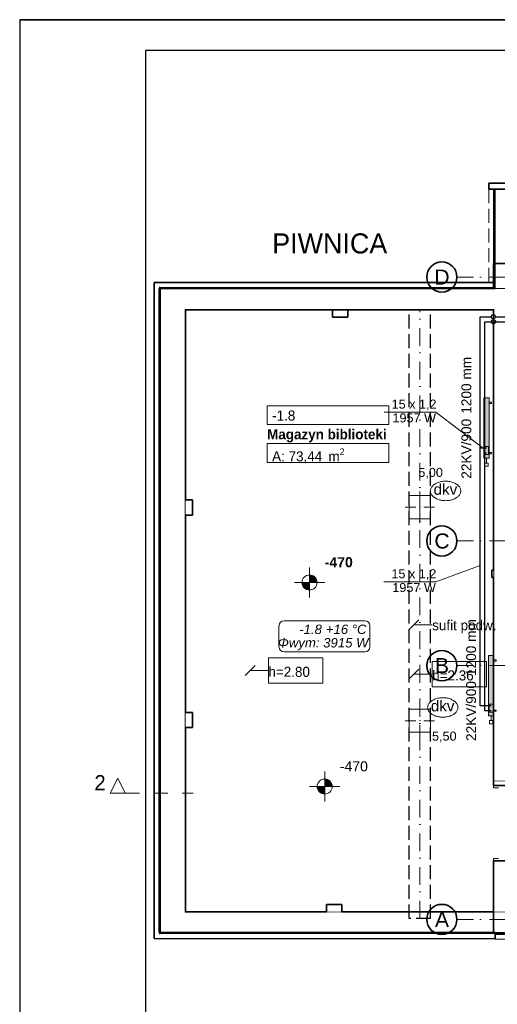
# Model space of a CAD drawing. Header units: millimetres. Extents: x -75424 to 111134, y 39940 to 476713.
# Tile 4 of 24: x 10825 to 20325, y 237071 to 256660. Entities that reach past the tile are written whole.
import ezdxf
from ezdxf.lldxf.tags import DXFTag

# ---------------------------------------------------------------- set-up
doc = ezdxf.new("R2010")
doc.units = ezdxf.units.MM
doc.header["$MEASUREMENT"] = 0
for name, pattern in [('Krawędzie ukryte', [3.912222, 2.822222, -1.09]), ('Kropki i Kreski', [6.702778, 3.527778, -1.763889, 0, -1.411111]), ('Przerywana', [5.644444, 2.822222, -2.822222])]:
    doc.linetypes.add(name, pattern=pattern)
for name, color, linetype in [('#podkład', 252, 'Continuous'), ('- A - ocieplenie', 7, 'Continuous'), ('- strefy pomieszczeń', 7, 'Continuous'), ('_TABELA', 7, 'Continuous'), ('Drzwi Archicad', 7, 'Continuous'), ('IS_Armatura_podłączeniowa_grz._dolnozas.', 7, 'SOLID'), ('IS_Armatura_Therm', 7, 'SOLID'), ('IS_Grafika', 7, 'SOLID'), ('IS_Grzejniki_Plan_rzut', 7, 'SOLID'), ('IS_Opisy_działek_Therm', 7, 'SOLID'), ('IS_Powrót', 5, 'DASH'), ('IS_Text_Armatury_Therm', 7, 'Continuous'), ('IS_Text_Konstrukcji', 7, 'Continuous'), ('IS_Text_Odbiornikow_Therm', 7, 'Continuous'), ('IS_Zasilanie', 1, 'SOLID'), ('Konstrukcja - Belki', 7, 'Continuous'), ('Konstrukcja - Siatka mod', 7, 'Continuous'), ('Konstrukcja - Stropy', 7, 'Continuous'), ('Konstrukcja - Słupy', 7, 'Continuous'), ('Konstrukcja - Ściany działowe', 7, 'Continuous'), ('Konstrukcja - Ściany nośne wew..P', 7, 'Continuous'), ('Konstrukcja - Ściany zewnętrzne', 7, 'Continuous'), ('Opisy - Etykiety', 7, 'Continuous'), ('Opisy - Tekst', 7, 'Continuous'), ('Wykończenie - Podłogi', 7, 'Continuous'), ('Wymiarowanie - Poziomy', 7, 'Continuous'), ('Znaczniki - Przekroje', 7, 'Continuous')]:
    doc.layers.add(name, color=color, linetype=linetype)
doc.styles.add('MtXpl_Arial', font='arial.ttf', dxfattribs={"height": 0.2})
doc.styles.add('MtXpl_Arial1', font='ariali.ttf', dxfattribs={"height": 0.2})
doc.styles.get("Standard").update_dxf_attribs({"font": 'arial.ttf'})
doc.styles.add('STYL_AUTOMATYCZNY_1', font='arial.ttf')
doc.styles.add('STYL_AUTOMATYCZNY_3', font='txt')
doc.styles.add('STYL_AUTOMATYCZNY_4', font='arial.ttf')
doc.styles.add('STYL_AUTOMATYCZNY_5', font='arial.ttf')
doc.styles.add('STYL_AUTOMATYCZNY_6', font='txt')
doc.styles.add('STYL_AUTOMATYCZNY_9', font='txt')
tags = doc.linetypes.add('DASH', pattern=[15, 10, -5]).pattern_tags.tags
tags[6:7] = [DXFTag(74, 4), DXFTag(75, 0), DXFTag(340, '0'), DXFTag(46, 0.0), DXFTag(50, 0.0), DXFTag(44, 0.0), DXFTag(45, 0.0)]
tags[4:5] = [DXFTag(74, 4), DXFTag(75, 0), DXFTag(340, '0'), DXFTag(46, 0.0), DXFTag(50, 0.0), DXFTag(44, 0.0), DXFTag(45, 0.0)]
tags = doc.linetypes.add('SOLID', pattern=[10, 10, 0]).pattern_tags.tags
tags[6:7] = [DXFTag(74, 4), DXFTag(75, 0), DXFTag(340, '0'), DXFTag(46, 0.0), DXFTag(50, 0.0), DXFTag(44, 0.0), DXFTag(45, 0.0)]
tags[4:5] = [DXFTag(74, 4), DXFTag(75, 0), DXFTag(340, '0'), DXFTag(46, 0.0), DXFTag(50, 0.0), DXFTag(44, 0.0), DXFTag(45, 0.0)]

# ---------------------------------------------------------------- blocks, each defined once
blk = doc.blocks.new('SDFGHB')
at = {"layer": 'Wymiarowanie - Poziomy', "linetype": 'Continuous', "lineweight": 13}
for points in [[(16249, 465464), (16099, 465464), (16111, 465406), (16143, 465358), (16192, 465325), (16249, 465314)], [(16249, 465464), (16399, 465464), (16388, 465521), (16355, 465570), (16307, 465602), (16249, 465614)], [(16550, 461403), (16700, 461403), (16688, 461460), (16656, 461509), (16607, 461541), (16550, 461553)], [(16550, 461403), (16400, 461403), (16411, 461345), (16444, 461297), (16492, 461264), (16550, 461253)]]:
    blk.add_hatch(color=252, dxfattribs=at).paths.add_polyline_path(points)
at = {"layer": '- A - ocieplenie', "color": 252, "linetype": 'Continuous', "lineweight": 35, "ltscale": 100}
for p, q in [((19817, 473290), (19937, 473290)), ((19817, 473290), (19937, 473290)), ((13278, 471331), (13278, 471311)), ((13278, 471331), (13278, 471311)), ((19817, 471430), (19937, 471430)), ((19817, 471430), (19937, 471430)), ((19917, 471330), (19917, 471310)), ((19917, 471330), (19917, 471310)), ((13278, 458478), (13278, 458498)), ((13278, 458478), (13278, 458498))]:
    blk.add_line(p, q, dxfattribs=at)
at = {"layer": '- A - ocieplenie', "color": 252, "linetype": 'Continuous', "lineweight": 35, "ltscale": 100, "flags": 128}
for points in [[(19817, 473410), (19817, 473290)], [(22898, 473410), (19817, 473410)], [(19917, 473290), (19917, 471330)], [(19937, 473290), (22778, 473290)], [(19937, 471310), (19937, 473290)], [(13158, 471431), (13158, 471311)], [(19817, 471430), (13158, 471431)], [(13158, 471311), (13158, 458498)], [(13258, 471331), (13278, 471331)], [(13258, 471311), (13258, 458498)], [(13278, 458498), (13278, 471311)], [(13278, 471311), (19937, 471310)], [(13278, 458498), (13278, 471311)], [(19937, 471310), (19917, 471310)], [(19937, 471310), (19937, 471430)], [(13158, 458378), (13158, 458498)], [(13258, 458478), (13278, 458478)], [(19938, 458497), (13278, 458498)], [(19938, 458497), (19938, 458377)], [(29273, 458486), (19938, 458486)], [(19938, 458466), (29273, 458466)], [(13158, 458378), (19938, 458377)]]:
    blk.add_lwpolyline(points, dxfattribs=at)
at = {"layer": '- A - ocieplenie', "color": 252, "linetype": 'Krawędzie ukryte', "lineweight": 20, "ltscale": 100, "flags": 128}
for points in [[(19817, 473290), (19817, 471430)], [(19937, 471430), (19937, 473290)], [(29273, 458486), (19938, 458486)], [(19938, 458466), (19938, 458366)], [(19938, 458366), (29273, 458366)]]:
    blk.add_lwpolyline(points, dxfattribs=at)
at = {"layer": '- A - ocieplenie', "color": 252, "linetype": 'Continuous', "lineweight": 20, "ltscale": 100, "flags": 128}
for points in [[(19917, 471330), (13278, 471331)], [(13278, 471311), (19917, 471310)], [(19938, 458497), (13278, 458498)], [(13278, 458478), (19938, 458477)], [(19938, 458497), (19938, 458477)]]:
    blk.add_lwpolyline(points, dxfattribs=at)
at = {"layer": '- strefy pomieszczeń', "color": 252, "linetype": 'Continuous', "lineweight": 13, "ltscale": 100}
for p, q in [((15404, 468981), (17823, 468981)), ((15404, 468605), (15404, 468981)), ((17823, 468981), (17823, 468605)), ((17823, 468605), (15404, 468605)), ((15404, 468228), (17823, 468228)), ((15404, 467852), (15404, 468228)), ((17823, 468228), (17823, 467852)), ((17823, 467852), (15404, 467852))]:
    blk.add_line(p, q, dxfattribs=at)
at = {"layer": 'Drzwi Archicad', "color": 252, "linetype": 'Continuous', "lineweight": 13, "ltscale": 100}
for p, q in [((19908, 461425), (19908, 461375)), ((19908, 461375), (20008, 461375)), ((19908, 459925), (19908, 459975)), ((19908, 459975), (20008, 459975))]:
    blk.add_line(p, q, dxfattribs=at)
at = {"layer": 'Konstrukcja - Belki', "color": 252, "linetype": 'Krawędzie ukryte', "lineweight": 25, "ltscale": 100}
for p, q in [((18233, 458777), (18233, 470890)), ((18653, 470890), (18233, 470890)), ((18653, 458777), (18653, 470890)), ((18653, 458777), (18233, 458777))]:
    blk.add_line(p, q, dxfattribs=at)
at = {"layer": 'Konstrukcja - Belki', "color": 252, "linetype": 'Kropki i Kreski', "lineweight": 13, "ltscale": 100}
blk.add_line((18443, 458777), (18443, 470890), dxfattribs=at)
at = {"layer": 'Konstrukcja - Siatka mod', "color": 252, "linetype": 'Kropki i Kreski', "lineweight": 13, "ltscale": 100}
for p, q in [((20180, 471540), (19180, 471540)), ((20180, 466290), (19180, 466290)), ((20180, 463810), (19180, 463810)), ((20180, 458760), (19180, 458760))]:
    blk.add_line(p, q, dxfattribs=at)
at = {"layer": 'Konstrukcja - Siatka mod', "color": 252, "linetype": 'Continuous', "lineweight": 35, "ltscale": 100}
for centre in [(18880, 471540), (18880, 466290), (18880, 463810), (18880, 458760)]:
    blk.add_circle(centre, 300, dxfattribs=at)
at = {"layer": 'Konstrukcja - Stropy', "color": 252, "linetype": 'Continuous', "lineweight": 13, "ltscale": 100, "flags": 128}
blk.add_lwpolyline([(20508, 471310), (13278, 471310), (13278, 458486), (20086, 458493), (20086, 458492), (21937, 458486), (21937, 463025), (20508, 463015)], close=True, dxfattribs=at)
blk.add_lwpolyline([(20508, 471310), (13278, 471310), (13278, 458486), (20086, 458493), (20086, 458492), (21937, 458486), (21937, 463025), (20508, 463015)], close=True, dxfattribs=at)
at = {"layer": 'Konstrukcja - Słupy', "color": 252, "linetype": 'Continuous', "lineweight": 13, "ltscale": 100}
for p, q in [((18443, 467043), (18443, 467273)), ((18363, 466963), (18153, 466963)), ((18443, 466883), (18443, 466653)), ((18523, 466963), (18733, 466963)), ((18443, 462793), (18443, 463023)), ((18363, 462713), (18153, 462713)), ((18523, 462713), (18733, 462713)), ((18443, 462633), (18443, 462403))]:
    blk.add_line(p, q, dxfattribs=at)
at = {"layer": 'Konstrukcja - Słupy', "color": 252, "linetype": 'Continuous', "lineweight": 13, "ltscale": 100, "flags": 128}
for points in [[(18233, 466733), (18653, 466733), (18653, 467193), (18233, 467193)], [(18233, 462483), (18653, 462483), (18653, 462943), (18233, 462943)]]:
    blk.add_lwpolyline(points, close=True, dxfattribs=at)
at = {"layer": 'Konstrukcja - Słupy', "color": 252, "linetype": 'Continuous', "lineweight": 13, "ltscale": 100}
for p in [(18443, 466963), (18443, 462713)]:
    blk.add_point(p, dxfattribs=at)
at = {"layer": 'Konstrukcja - Ściany działowe', "color": 252, "linetype": 'Continuous', "lineweight": 35, "ltscale": 100, "flags": 128}
for points in [[(19908, 465710), (19874, 465710)], [(19874, 465710), (19874, 465560)], [(19874, 465560), (19908, 465560)]]:
    blk.add_lwpolyline(points, dxfattribs=at)
at = {"layer": 'Konstrukcja - Ściany nośne wew..P', "color": 252, "linetype": 'Continuous', "lineweight": 35, "ltscale": 100}
for p, q in [((20508, 461425), (19908, 461425)), ((20508, 459925), (19908, 459925))]:
    blk.add_line(p, q, dxfattribs=at)
at = {"layer": 'Konstrukcja - Ściany nośne wew..P', "color": 252, "linetype": 'Continuous', "lineweight": 35, "ltscale": 100, "flags": 128}
for points in [[(19908, 471810), (19908, 471311)], [(17008, 470890), (16708, 470890)], [(16708, 470890), (16708, 470745)], [(16708, 470745), (17008, 470745)], [(17008, 470745), (17008, 470890)], [(19908, 470891), (19908, 466158)], [(13923, 467106), (13778, 467106)], [(13923, 466806), (13923, 467106)], [(13778, 466806), (13923, 466806)], [(19908, 466158), (19908, 465710)], [(19908, 465560), (19908, 465338)], [(19908, 465338), (19908, 461425)], [(13923, 462876), (13778, 462876)], [(13923, 462576), (13923, 462876)], [(13778, 462576), (13923, 462576)], [(19908, 459925), (19908, 458490)], [(16588, 459055), (16588, 458910)], [(16888, 459055), (16588, 459055)], [(16888, 458910), (16888, 459055)], [(19908, 458490), (20508, 458490)]]:
    blk.add_lwpolyline(points, dxfattribs=at)
at = {"layer": 'Konstrukcja - Ściany zewnętrzne', "color": 252, "linetype": 'Krawędzie ukryte', "lineweight": 20, "ltscale": 100, "flags": 128}
for points in [[(19937, 473290), (19937, 473160)], [(20287, 473290), (19937, 473290)], [(19937, 472860), (19937, 471540)], [(19937, 471540), (20287, 471540)]]:
    blk.add_lwpolyline(points, dxfattribs=at)
at = {"layer": 'Konstrukcja - Ściany zewnętrzne', "color": 252, "linetype": 'Continuous', "lineweight": 35, "ltscale": 100, "flags": 128}
for points in [[(19908, 471810), (20508, 471810)], [(13278, 471311), (13778, 471311)], [(13278, 471311), (13278, 458490)], [(19908, 471311), (13778, 471311)], [(13778, 470891), (19908, 470891)], [(13778, 467106), (13778, 470891)], [(13778, 462876), (13778, 466806)], [(13778, 458910), (13778, 462576)], [(16588, 458910), (13778, 458910)], [(19908, 458910), (16888, 458910)], [(19908, 458910), (19908, 458490)], [(13278, 458490), (13778, 458490)], [(13778, 458490), (19908, 458490)]]:
    blk.add_lwpolyline(points, dxfattribs=at)
at = {"layer": 'Opisy - Etykiety', "color": 252, "linetype": 'Continuous', "lineweight": 13, "ltscale": 100}
for p, q in [((18424, 464720), (18224, 464520)), ((18324, 464620), (18688, 464620)), ((16512, 463966), (15430, 463966)), ((15430, 463966), (15430, 463460)), ((16512, 463460), (16512, 463966)), ((19770, 463893), (18688, 463893)), ((18688, 463893), (18688, 463387)), ((19770, 463387), (19770, 463893)), ((15166, 463813), (14966, 463613)), ((15066, 463713), (15430, 463713)), ((18424, 463740), (18224, 463540)), ((18324, 463640), (18688, 463640)), ((15430, 463460), (16512, 463460)), ((18688, 463387), (19770, 463387))]:
    blk.add_line(p, q, dxfattribs=at)
at = {"layer": 'Wykończenie - Podłogi', "color": 252, "linetype": 'Continuous', "lineweight": 13, "ltscale": 100, "flags": 128}
blk.add_lwpolyline([(13773, 470896), (13773, 458902), (20462, 458909), (21973, 458904), (21973, 461513), (19913, 461518), (19913, 470896)], close=True, dxfattribs=at)
at = {"layer": 'Wymiarowanie - Poziomy', "color": 252, "linetype": 'Continuous', "lineweight": 13, "ltscale": 100}
for p, q in [((16249, 465164), (16249, 465764)), ((15949, 465464), (16549, 465464)), ((16550, 461103), (16550, 461703)), ((16250, 461403), (16850, 461403))]:
    blk.add_line(p, q, dxfattribs=at)
for centre in [(16249, 465464), (16550, 461403)]:
    blk.add_circle(centre, 150, dxfattribs=at)
at = {"layer": 'Znaczniki - Przekroje', "color": 252, "linetype": 'Przerywana', "lineweight": 13, "ltscale": 100}
blk.add_line((12583, 461271), (13933, 461271), dxfattribs=at)
at = {"layer": 'Znaczniki - Przekroje', "color": 252, "linetype": 'Continuous', "lineweight": 13, "ltscale": 100, "flags": 128}
blk.add_lwpolyline([(12283, 461271), (12583, 461271), (12433, 461571)], close=True, dxfattribs=at)
at = {"layer": '- strefy pomieszczeń', "color": 252, "linetype": 'Continuous', "lineweight": 13, "char_height": 200, "attachment_point": 1}
for s, insert, style in [('\\A1;{\\pql;\\pt0,500;\\fGeneva CE|b0|i0|c0|p0;\\W1.000000;-1.8\\fGeneva CE|b0|i0|c0|p0;\\W1.000000;\\A1{\\H.66x;\\S^  ;}\\fGeneva CE|b0|i0|c0|p0;\\W1.000000;\\fGeneva CE|b0|i0|c0|p0;\\W1.000000;\\A1{\\H.66x;\\S^  ;}}', (15504, 468884), 'STYL_AUTOMATYCZNY_6'), ('\\A1;{\\pql;\\pt0,500;\\fGeneva CE|b1|i0|c0|p0;\\W1.000000;Magazyn biblioteki\\fGeneva CE|b1|i0|c0|p0;\\W1.000000;\\A1{\\H.66x;\\S^  ;}\\fGeneva CE|b1|i0|c0|p0;\\W1.000000;\\fGeneva CE|b1|i0|c0|p0;\\W1.000000;\\A1{\\H.66x;\\S^  ;}}', (15404, 468512), 'STYL_AUTOMATYCZNY_9'), ('\\A1;{\\pql;\\pt0,500;\\fGeneva CE|b0|i0|c0|p0;\\W1.000000;A: 73,44\\fGeneva CE|b0|i0|c0|p0;\\W1.000000;\\A1{\\H.66x;\\S^  ;}\\fGeneva CE|b0|i0|c0|p0;\\W1.000000; m\\fGeneva CE|b0|i0|c0|p0;\\W1.000000;\\A1{\\H.66x;\\S2^  ;}}', (15504, 468131), 'STYL_AUTOMATYCZNY_6')]:
    blk.add_mtext(s, dxfattribs=dict(at, insert=insert, style=style))
at = {"layer": 'Konstrukcja - Siatka mod', "color": 252, "linetype": 'Continuous', "lineweight": 13, "char_height": 300, "attachment_point": 1, "style": 'STYL_AUTOMATYCZNY_1'}
for s, insert in [('\\A1;{\\pql;\\pt0;\\fArial|b0|i0|c238|p0;\\W1.000000;D}', (18731, 471690)), ('\\A1;{\\pql;\\pt0;\\fArial|b0|i0|c238|p0;\\W1.000000;C}', (18731, 466440)), ('\\A1;{\\pql;\\pt0;\\fArial|b0|i0|c238|p0;\\W1.000000;B}', (18743, 463960)), ('\\A1;{\\pql;\\pt0;\\fArial|b0|i0|c238|p0;\\W1.000000;A}', (18743, 458910))]:
    blk.add_mtext(s, dxfattribs=dict(at, insert=insert))
at = {"layer": 'Opisy - Etykiety', "color": 252, "linetype": 'Continuous', "lineweight": 20, "insert": (18688, 464583), "char_height": 200, "attachment_point": 4, "style": 'STYL_AUTOMATYCZNY_6'}
blk.add_mtext('\\A1;{\\pql;\\fGeneva CE|b0|i0|c0|p0;\\W1.000000;sufit podw.}', dxfattribs=at)
at = {"layer": 'Opisy - Etykiety', "color": 252, "linetype": 'Continuous', "lineweight": 13, "char_height": 200.01, "attachment_point": 4, "style": 'STYL_AUTOMATYCZNY_5'}
for s, insert in [('\\A1;{\\pql;\\fGeneva|b0|i0|c0|p0;\\W1.000000;h=\\fGeneva CE|b0|i0|c0|p0;\\H0.999967x;\\W1.000000;2.80}', (15430, 463685)), ('\\A1;{\\pql;\\fGeneva|b0|i0|c0|p0;\\W1.000000;h=\\fGeneva CE|b0|i0|c0|p0;\\H0.999967x;\\W1.000000;2.36}', (18688, 463613))]:
    blk.add_mtext(s, dxfattribs=dict(at, insert=insert))
at = {"layer": 'Opisy - Tekst', "color": 252, "linetype": 'Continuous', "lineweight": 13, "insert": (15506, 472409), "char_height": 400, "attachment_point": 1, "style": 'STYL_AUTOMATYCZNY_6'}
blk.add_mtext('\\pxql;\\A1;PIWNICA', dxfattribs=at)
at = {"layer": 'Wymiarowanie - Poziomy', "color": 252, "linetype": 'Continuous', "lineweight": 13, "char_height": 200, "width": 548.97, "attachment_point": 7}
for s, insert, style in [('\\A1;{\\pql;\\fArial|b1|i0|c238|p0;\\W1.000000;-470}', (16549, 465764), 'STYL_AUTOMATYCZNY_3'), ('\\A1;{\\pql;\\fArial|b0|i0|c238|p0;\\W1.000000;-470}', (16850, 461703), 'STYL_AUTOMATYCZNY_4')]:
    blk.add_mtext(s, dxfattribs=dict(at, insert=insert, style=style))
at = {"layer": 'Znaczniki - Przekroje', "color": 252, "linetype": 'Continuous', "lineweight": 13, "insert": (12193, 461331), "char_height": 300, "attachment_point": 9, "style": 'STYL_AUTOMATYCZNY_6'}
blk.add_mtext('\\A1;{\\pqr;\\pt0;\\fGeneva CE|b0|i0|c0|p0;\\W1.000000;2}', dxfattribs=at)

msp = doc.modelspace()

# ---------------------------------------------------------------- linework, layer by layer
at = {"layer": '_TABELA', "color": 7}
msp.add_lwpolyline([(10825, 256660), (52825, 256660), (10825, 256660), (10825, 226960), (52825, 226960), (52825, 256660)], dxfattribs=at)
msp.add_lwpolyline([(52225, 256050), (13325, 256050), (13325, 227570), (52225, 227570)], close=True, dxfattribs=at)
at = {"layer": 'IS_Armatura_podłączeniowa_grz._dolnozas.', "color": 7, "lineweight": 5, "ltscale": 10}
for p, q in [((20150, 248168), (20070, 248168)), ((20070, 248168), (20070, 248008)), ((20070, 248008), (20150, 248008)), ((20150, 248008), (20150, 248168)), ((20240, 243042), (20160, 243042)), ((20160, 243042), (20160, 242882)), ((20240, 242882), (20240, 243042)), ((20160, 242882), (20240, 242882))]:
    msp.add_line(p, q, dxfattribs=at)
at = {"layer": 'IS_Armatura_Therm', "color": 7, "lineweight": 5, "ltscale": 10}
for p, q in [((20078, 247840), (20078, 247775)), ((20143, 247840), (20078, 247840)), ((20110, 247938), (20110, 247840)), ((20143, 247775), (20143, 247840)), ((20078, 247775), (20143, 247775)), ((20168, 242715), (20168, 242650)), ((20233, 242715), (20168, 242715)), ((20200, 242812), (20200, 242715)), ((20233, 242650), (20233, 242715)), ((20168, 242650), (20233, 242650))]:
    msp.add_line(p, q, dxfattribs=at)
at = {"layer": 'IS_Grafika', "color": 7, "lineweight": 5, "ltscale": 10}
for points, knots in [([(19297, 247479), (19282, 247479), (19253, 247478), (19210, 247472), (19170, 247462), (19133, 247449), (19099, 247433), (19070, 247413), (19044, 247392), (19023, 247368), (19008, 247342), (18998, 247314), (18996, 247295), (18996, 247285)], [0, 0, 0, 0, 44.551799, 87.463809, 128.633135, 167.946913, 205.304033, 240.642875, 273.978003, 305.448731, 335.37975, 364.344465, 393.203815, 393.203815, 393.203815, 393.203815]), ([(19598, 247285), (19598, 247295), (19596, 247314), (19586, 247342), (19570, 247368), (19550, 247392), (19524, 247413), (19494, 247433), (19460, 247449), (19423, 247462), (19383, 247472), (19341, 247478), (19312, 247479), (19297, 247479)], [0, 0, 0, 0, 28.859349, 57.824065, 87.755084, 119.225812, 152.560939, 187.899782, 225.256901, 264.570679, 305.740005, 348.652015, 393.203815, 393.203815, 393.203815, 393.203815]), ([(18996, 247285), (18996, 247276), (18998, 247256), (19008, 247228), (19023, 247202), (19044, 247178), (19070, 247157), (19099, 247138), (19133, 247121), (19170, 247108), (19210, 247099), (19253, 247092), (19282, 247091), (19297, 247091)], [0, 0, 0, 0, 28.859349, 57.824065, 87.755084, 119.225812, 152.560939, 187.899782, 225.256901, 264.570679, 305.740005, 348.652015, 393.203815, 393.203815, 393.203815, 393.203815]), ([(19297, 247091), (19312, 247091), (19341, 247092), (19383, 247099), (19423, 247108), (19460, 247121), (19494, 247138), (19524, 247157), (19550, 247178), (19570, 247202), (19586, 247228), (19596, 247256), (19598, 247276), (19598, 247285)], [0, 0, 0, 0, 44.551799, 87.463809, 128.633135, 167.946913, 205.304033, 240.642875, 273.978003, 305.448731, 335.37975, 364.344465, 393.203815, 393.203815, 393.203815, 393.203815]), ([(19241, 243171), (19226, 243171), (19196, 243170), (19154, 243164), (19114, 243154), (19077, 243141), (19043, 243124), (19013, 243105), (18988, 243084), (18967, 243060), (18951, 243034), (18942, 243006), (18939, 242987), (18939, 242977)], [0, 0, 0, 0, 44.551799, 87.463809, 128.633135, 167.946913, 205.304033, 240.642875, 273.978003, 305.448731, 335.37975, 364.344465, 393.203815, 393.203815, 393.203815, 393.203815]), ([(19542, 242977), (19542, 242987), (19539, 243006), (19530, 243034), (19514, 243060), (19493, 243084), (19468, 243105), (19438, 243124), (19404, 243141), (19367, 243154), (19327, 243164), (19285, 243170), (19255, 243171), (19241, 243171)], [0, 0, 0, 0, 28.859349, 57.824065, 87.755084, 119.225812, 152.560939, 187.899782, 225.256901, 264.570679, 305.740005, 348.652015, 393.203815, 393.203815, 393.203815, 393.203815]), ([(18939, 242977), (18939, 242967), (18942, 242948), (18951, 242920), (18967, 242894), (18988, 242870), (19013, 242849), (19043, 242830), (19077, 242813), (19114, 242800), (19154, 242790), (19196, 242784), (19226, 242783), (19241, 242783)], [0, 0, 0, 0, 28.859349, 57.824065, 87.755084, 119.225812, 152.560939, 187.899782, 225.256901, 264.570679, 305.740005, 348.652015, 393.203815, 393.203815, 393.203815, 393.203815]), ([(19241, 242783), (19255, 242783), (19285, 242784), (19327, 242790), (19367, 242800), (19404, 242813), (19438, 242830), (19468, 242849), (19493, 242870), (19514, 242894), (19530, 242920), (19539, 242948), (19542, 242967), (19542, 242977)], [0, 0, 0, 0, 44.551799, 87.463809, 128.633135, 167.946913, 205.304033, 240.642875, 273.978003, 305.448731, 335.37975, 364.344465, 393.203815, 393.203815, 393.203815, 393.203815])]:
    msp.add_open_spline(points, degree=3, knots=knots, dxfattribs=at)
at = {"layer": 'IS_Grzejniki_Plan_rzut', "color": 7, "lineweight": 5, "ltscale": 10}
for p, q in [((20160, 249138), (20060, 249138)), ((20060, 249138), (20060, 247938)), ((20160, 247938), (20160, 249138)), ((20160, 249050), (20210, 249050)), ((20210, 249025), (20160, 249025)), ((20210, 249050), (20210, 249025)), ((20210, 248050), (20160, 248050)), ((20160, 248025), (20210, 248025)), ((20210, 248025), (20210, 248050)), ((20060, 247938), (20160, 247938)), ((20250, 244012), (20150, 244012)), ((20150, 244012), (20150, 242812)), ((20250, 242812), (20250, 244012)), ((20250, 243925), (20300, 243925)), ((20300, 243900), (20250, 243900)), ((20300, 243925), (20300, 243900)), ((20300, 242925), (20250, 242925)), ((20300, 242900), (20300, 242925)), ((20150, 242812), (20250, 242812)), ((20250, 242900), (20300, 242900))]:
    msp.add_line(p, q, dxfattribs=at)
at = {"layer": 'IS_Grzejniki_Plan_rzut', "color": 251, "linetype": 'Continuous', "lineweight": 5, "ltscale": 10, "extrusion": (0, 0, -1)}
for points in [[(-20060, 247938), (-20160, 249138), (-20060, 249138)], [(-20160, 249138), (-20060, 247938), (-20160, 247938)], [(-20250, 242812), (-20150, 244012), (-20150, 242812)], [(-20150, 244012), (-20250, 242812), (-20250, 244012)]]:
    msp.add_solid(points, dxfattribs=at)
at = {"layer": 'IS_Opisy_działek_Therm', "color": 7, "lineweight": 5, "ltscale": 10}
for p, q in [((19102, 248851), (18072, 248851)), ((20045, 248138), (19102, 248851)), ((19986, 245802), (19099, 245475)), ((19099, 245475), (18069, 245475))]:
    msp.add_line(p, q, dxfattribs=at)
at = {"layer": 'IS_Powrót', "color": 5, "lineweight": 30, "ltscale": 20}
for p, q in [((20077, 248038), (20077, 250651)), ((20077, 250651), (21006, 250651)), ((20110, 248038), (20077, 248038)), ((20077, 242912), (20077, 248038)), ((20200, 242912), (20077, 242912))]:
    msp.add_line(p, q, dxfattribs=at)
at = {"layer": 'IS_Powrót', "color": 5, "linetype": 'Continuous', "lineweight": 30, "ltscale": 20}
msp.add_circle((20248, 250651), 42, dxfattribs=at)
at = {"layer": 'IS_Text_Konstrukcji', "color": 7, "linetype": 'SOLID', "lineweight": 5, "ltscale": 10}
for p, q in [((17689, 244702), (16086, 244702)), ((15982, 244598), (15982, 244185)), ((17792, 244185), (17792, 244598)), ((16086, 244082), (17689, 244082))]:
    msp.add_line(p, q, dxfattribs=at)
for centre, start, end in [((16086, 244598), 90, 180), ((17689, 244598), 360, 90), ((16086, 244185), 180, 270), ((17689, 244185), 270, 0)]:
    msp.add_arc(centre, 103, start, end, dxfattribs=at)
at = {"layer": 'IS_Zasilanie', "color": 1, "lineweight": 30, "ltscale": 10}
for p, q in [((19986, 248138), (19986, 250751)), ((19986, 250751), (20204, 250751)), ((20288, 250751), (20900, 250751)), ((20110, 248138), (19986, 248138)), ((19986, 243012), (19986, 248138)), ((20200, 243012), (19986, 243012))]:
    msp.add_line(p, q, dxfattribs=at)
msp.add_circle((20246, 250751), 42, dxfattribs=at)

# ---------------------------------------------------------------- block references
at = {"layer": '#podkład'}
msp.add_blockref('SDFGHB', (342, -220000), dxfattribs=at)

# ---------------------------------------------------------------- texts
at = {"layer": 'IS_Grafika', "color": 7, "lineweight": 5, "ltscale": 10, "style": 'MtXpl_Arial'}
for p in [(19059, 247208), (19003, 242900)]:
    msp.add_text('dkv', height=216, dxfattribs=at).set_placement(p)
at = {"layer": 'IS_Opisy_działek_Therm', "color": 7, "lineweight": 5, "ltscale": 10, "style": 'MtXpl_Arial'}
for s, p in [('15 x 1,2', (18222, 248922)), ('1957 W', (18239, 248648)), ('15 x 1,2', (18218, 245547)), ('1957 W', (18236, 245273))]:
    msp.add_text(s, height=180, dxfattribs=at).set_placement(p)
at = {"layer": 'IS_Text_Armatury_Therm', "color": 7, "linetype": 'SOLID', "lineweight": 5, "ltscale": 10, "char_height": 180, "attachment_point": 9}
for s, insert in [('\\fArial|b0|i0;5,00  ', (19243, 247530)), ('\\fArial|b0|i0;5,50  ', (19515, 242284))]:
    msp.add_mtext(s, dxfattribs=dict(at, insert=insert))
at = {"layer": 'IS_Text_Konstrukcji', "color": 7, "linetype": 'SOLID', "lineweight": 5, "ltscale": 10, "style": 'MtXpl_Arial1'}
for s, p in [('-1.8', (16385, 244438)), ('+16 °C', (16914, 244438)), ('Φwym: 3915 W', (15960, 244171))]:
    msp.add_text(s, height=187.2, dxfattribs=at).set_placement(p)
at = {"layer": 'IS_Text_Odbiornikow_Therm', "color": 7, "linetype": 'SOLID', "lineweight": 5, "ltscale": 10, "char_height": 194.4, "rotation": 90}
for s, insert, attachment_point in [('\\fArial|b0|i0;1200 mm', (19809, 248820), 7), ('\\fArial|b0|i0;22KV/900', (19809, 248720), 9), ('\\fArial|b0|i0;1200 mm', (19904, 243602), 7), ('\\fArial|b0|i0;22KV/900', (19904, 243502), 9)]:
    msp.add_mtext(s, dxfattribs=dict(at, insert=insert, attachment_point=attachment_point))

doc.saveas('drawing.dxf')
